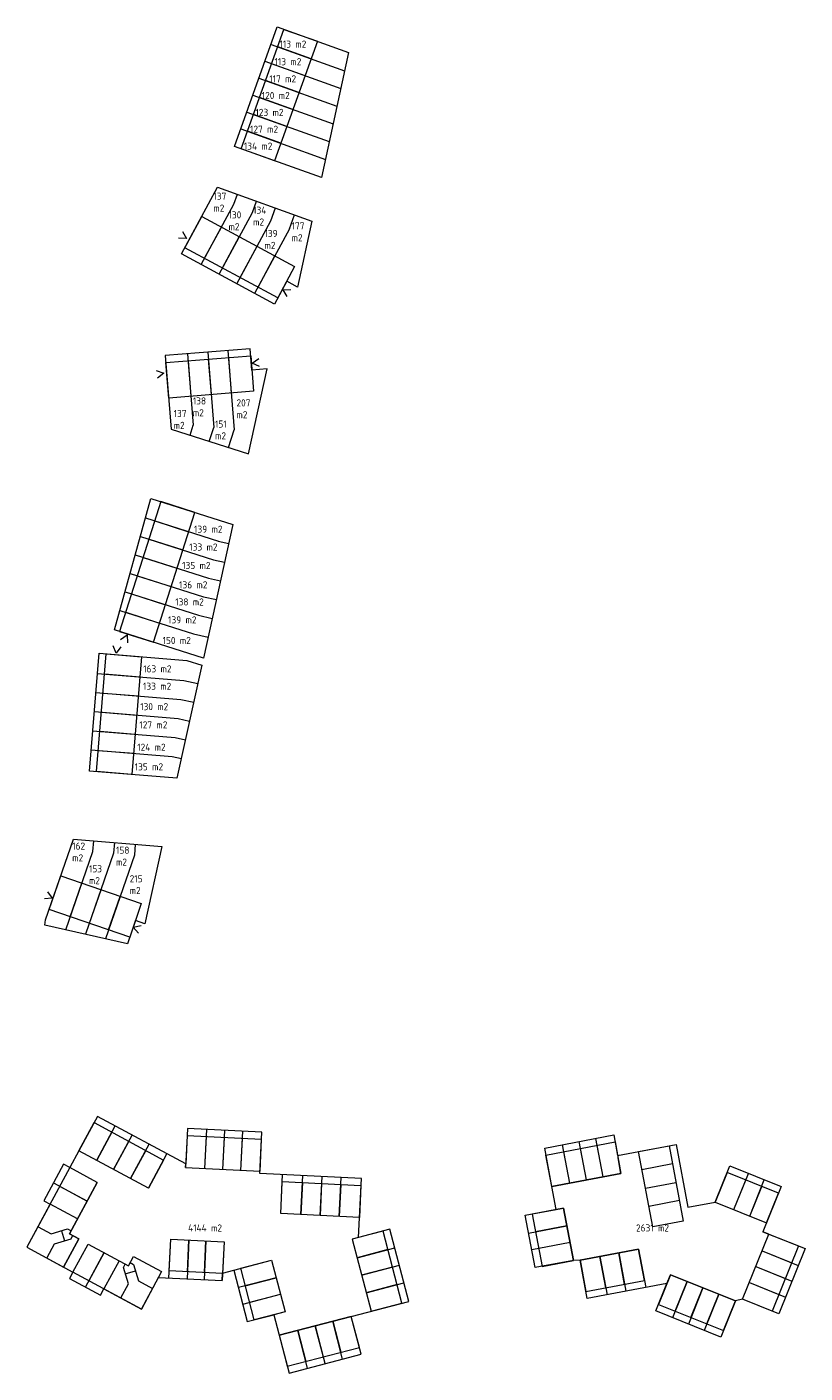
# Model space of a CAD drawing. Header units: metres. Extents: x 205799 to 208906, y 476485 to 477245.
# Tile 4 of 12: x 206574 to 206793, y 476485 to 476865. Entities that reach past the tile are written whole.
import ezdxf

# ---------------------------------------------------------------- set-up
doc = ezdxf.new("R2010")
doc.units = ezdxf.units.M
doc.layers.get('0').update_dxf_attribs({"linetype": 'CONTINUOUS'})
for name, color, linetype, lineweight, true_color in [('N-PV-OG-APPARTEMENT-G', 252, 'CONTINUOUS', 0, 0x696969), ('N-PV-OG-KAVEL_KAVELGRENS-G', 7, 'CONTINUOUS', 13, 0xff4000), ('N-PV-OG-KAVEL_TUSSENGRENS-G', 7, 'CONTINUOUS', 13, 0xff4000)]:
    doc.layers.add(name, color=color, linetype=linetype, lineweight=lineweight, true_color=true_color)
for name, color, linetype, lineweight in [('N-PV-OG-KAVEL_ENTREE-S', 7, 'CONTINUOUS', 0), ('N-PV-OG-KAVEL_OPPERVLAK-T', 7, 'CONTINUOUS', 0), ('N-PV-OG-WONING-G', 80, 'CONTINUOUS', 13)]:
    doc.layers.add(name, color=color, linetype=linetype, lineweight=lineweight)
doc.styles.add('NLCS-ISO-M200-T50', font='NLCS-ISO.ttf')

# ---------------------------------------------------------------- blocks, each defined once
blk = doc.blocks.new('entree')
at = {"extrusion": (0, 0, -1), "flags": 128}
blk.add_lwpolyline([(1.12, -1.95), (0, 0), (-1.12, -1.95)], dxfattribs=at)

msp = doc.modelspace()

# ---------------------------------------------------------------- linework, layer by layer
at = {"layer": 'N-PV-OG-APPARTEMENT-G'}
for p, q in [((206577, 476526.63), (206580.72, 476524.63)), ((206580.72, 476524.63), (206585.33, 476526)), ((206586.19, 476523.13), (206581.58, 476521.75)), ((206583.59, 476525.49), (206584.45, 476522.61)), ((206585.33, 476526), (206586.31, 476525.47)), ((206586.72, 476524.12), (206586.19, 476523.13)), ((206581.58, 476521.75), (206579.45, 476517.81)), ((206601.06, 476515.11), (206601.59, 476516.1)), ((206602.44, 476510.51), (206601.06, 476515.11)), ((206602.94, 476516.5), (206603.93, 476515.97)), ((206603.93, 476515.97), (206605.31, 476511.37)), ((206601.58, 476513.38), (206604.45, 476514.24)), ((206605.31, 476511.37), (206609.25, 476509.24)), ((206600.31, 476506.56), (206602.44, 476510.51))]:
    msp.add_line(p, q, dxfattribs=at)
at = {"layer": 'N-PV-OG-KAVEL_KAVELGRENS-G'}
msp.add_line((206782.89, 476524.55), (206781.22, 476525.22), dxfattribs=at)
at = {"layer": 'N-PV-OG-KAVEL_KAVELGRENS-G', "flags": 128}
for points in [[(206632.32, 476830.91), (206644.4, 476864.57), (206664.5, 476857.36), (206656.83, 476822.12), (206632.32, 476830.91)], [(206617.43, 476800.63), (206627.59, 476819.43), (206627.59, 476819.43), (206654.17, 476809.9), (206650.12, 476791.3), (206647.05, 476792.96), (206643.57, 476786.52), (206617.43, 476800.63)], [(206636.77, 476773.91), (206612.84, 476772), (206614.5, 476751.24), (206636.28, 476744.3), (206641.57, 476768.27), (206637.24, 476767.93), (206636.77, 476773.91)], [(206598.57, 476694.72), (206608.77, 476731.78), (206631.89, 476724.39), (206623.59, 476686.74), (206623.59, 476686.74), (206598.57, 476694.72)], [(206591.5, 476654.98), (206594.23, 476688.17), (206594.23, 476688.17), (206618.91, 476686.13), (206623.16, 476684.78), (206616.14, 476652.95), (206616.14, 476652.95), (206591.5, 476654.98)], [(206579.14, 476613.1), (206586.97, 476635.79), (206611.9, 476633.73), (206611.9, 476633.73), (206607.1, 476611.97), (206604.45, 476612.89), (206604.45, 476612.89), (206602.18, 476606.29), (206602.18, 476606.29), (206578.88, 476611.6), (206579.14, 476613.1)], [(206606.12, 476503.43), (206610.91, 476512.31), (206628.86, 476511.43), (206628.96, 476513.57), (206632.16, 476514.41), (206635.96, 476499.89), (206643.41, 476501.84), (206647.71, 476485.4), (206668.03, 476490.71), (206665.24, 476501.35), (206681.44, 476505.59), (206676.13, 476525.9), (206667.27, 476523.59), (206667.27, 476523.59), (206668.08, 476540.23), (206639.52, 476541.63), (206640.09, 476553.22), (206619.12, 476554.25), (206618.63, 476544.29), (206593.75, 476557.7), (206588.53, 476548.02), (206585.97, 476543.27), (206584.21, 476544.22), (206578.65, 476533.92), (206580.41, 476532.97), (206573.86, 476520.82), (206586.84, 476513.82), (206586.84, 476513.82), (206585.89, 476512.06), (206585.89, 476512.06), (206594.61, 476507.37), (206595.56, 476509.13), (206606.12, 476503.43)], [(206727.85, 476517.14), (206717.04, 476515.09), (206714.26, 476529.83), (206723, 476531.48), (206721.78, 476537.97), (206719.73, 476548.78), (206739.19, 476552.46), (206740.28, 476546.66), (206756.74, 476549.77), (206760.08, 476532.1), (206767.76, 476533.56), (206771.87, 476543.76), (206786.34, 476537.93), (206781.22, 476525.22), (206793.09, 476520.44), (206793.09, 476520.44), (206785.69, 476502.07), (206775.49, 476506.18), (206773.5, 476505.7), (206769.39, 476495.49), (206751.02, 476502.89), (206754.13, 476510.6), (206731.72, 476506.37), (206729.68, 476517.17), (206727.85, 476517.14)]]:
    msp.add_lwpolyline(points, dxfattribs=at)
at = {"layer": 'N-PV-OG-KAVEL_TUSSENGRENS-G'}
for p, q in [((206634.09, 476835.83), (206657.95, 476827.27)), ((206622.98, 476797.64), (206632.16, 476814.64)), ((206632.16, 476814.64), (206633.16, 476817.43)), ((206637.38, 476812.31), (206638.53, 476815.51)), ((206627.99, 476794.93), (206637.38, 476812.31)), ((206642.6, 476809.98), (206643.89, 476813.59)), ((206647.82, 476807.65), (206649.26, 476811.66)), ((206633.01, 476792.22), (206642.6, 476809.98)), ((206647.82, 476807.65), (206638.02, 476789.51)), ((206624.8, 476772.96), (206626.5, 476751.74)), ((206630.49, 476773.41), (206632.27, 476751.08)), ((206619.12, 476772.5), (206620.73, 476752.4)), ((206619.82, 476749.55), (206620.73, 476752.4)), ((206625.25, 476747.82), (206626.5, 476751.74)), ((206630.68, 476746.09), (206632.27, 476751.08)), ((206607.25, 476726.28), (206627.8, 476719.72)), ((206605.82, 476721.07), (206626.4, 476714.5)), ((206627.79, 476719.72), (206630.72, 476719.07)), ((206604.38, 476715.86), (206624.99, 476709.28)), ((206626.4, 476714.5), (206629.56, 476713.8)), ((206602.95, 476710.65), (206623.59, 476704.06)), ((206624.99, 476709.28), (206628.39, 476708.53)), ((206601.52, 476705.43), (206622.18, 476698.84)), ((206623.59, 476704.06), (206627.23, 476703.25)), ((206600.08, 476700.22), (206620.78, 476693.62)), ((206622.18, 476698.84), (206626.07, 476697.98)), ((206620.78, 476693.62), (206624.91, 476692.71)), ((206593.77, 476682.49), (206618.04, 476680.48)), ((206618.04, 476680.48), (206622.02, 476679.61)), ((206593.32, 476677.1), (206617.23, 476675.13)), ((206617.23, 476675.13), (206620.85, 476674.33)), ((206592.88, 476671.72), (206616.43, 476669.78)), ((206616.43, 476669.78), (206619.69, 476669.06)), ((206592.44, 476666.34), (206615.62, 476664.43)), ((206615.62, 476664.43), (206618.53, 476663.79)), ((206591.99, 476660.96), (206614.81, 476659.08)), ((206614.81, 476659.08), (206617.37, 476658.51)), ((206592.44, 476632.33), (206592.69, 476635.32)), ((206598.54, 476634.83), (206598.29, 476631.8)), ((206604.39, 476634.35), (206604.14, 476631.28)), ((206584.82, 476610.25), (206592.44, 476632.33)), ((206598.29, 476631.8), (206590.41, 476608.98)), ((206604.14, 476631.28), (206596, 476607.7)), ((206593.55, 476545.32), (206598.77, 476555)), ((206623.97, 476543), (206624.51, 476553.99)), ((206629.06, 476542.75), (206629.6, 476553.74)), ((206634.16, 476542.5), (206634.7, 476553.49)), ((206598.3, 476542.75), (206603.52, 476552.44)), ((206603.05, 476540.19), (206608.27, 476549.87)), ((206726.79, 476538.92), (206724.74, 476549.73)), ((206731.5, 476539.81), (206729.46, 476550.62)), ((206736.22, 476540.7), (206734.18, 476551.51)), ((206608.07, 476537.49), (206588.53, 476548.02)), ((206608.07, 476537.49), (206613.29, 476547.17)), ((206741.23, 476541.65), (206740.4, 476546.07)), ((206593.67, 476539.12), (206585.97, 476543.27)), ((206618.58, 476543.26), (206618.63, 476544.29)), ((206618.58, 476543.26), (206639.55, 476542.23)), ((206721.78, 476537.97), (206741.23, 476541.65)), ((206773.05, 476531.43), (206777.16, 476541.63)), ((206581.36, 476538.94), (206590.82, 476533.83)), ((206593.67, 476539.12), (206585.84, 476524.59)), ((206645.37, 476530.33), (206645.91, 476541.32)), ((206651.06, 476530.05), (206651.6, 476541.04)), ((206656.46, 476529.79), (206657, 476540.77)), ((206661.85, 476529.52), (206662.39, 476540.51)), ((206777.5, 476529.63), (206781.61, 476539.84)), ((206588.12, 476528.82), (206580.41, 476532.97)), ((206667.54, 476529.24), (206645.37, 476530.33)), ((206723, 476531.48), (206725.07, 476531.87)), ((206725.07, 476531.87), (206727.85, 476517.14)), ((206767.76, 476533.56), (206782.23, 476527.73)), ((206715.21, 476524.82), (206726.01, 476526.86)), ((206588.47, 476523.17), (206584.2, 476515.25)), ((206585.84, 476524.59), (206588.47, 476523.17)), ((206613.88, 476512.16), (206614.42, 476523.15)), ((206614.42, 476523.15), (206629.4, 476522.41)), ((206619.51, 476522.9), (206618.97, 476511.91)), ((206624.3, 476522.66), (206623.76, 476511.68)), ((206667.27, 476523.59), (206665.49, 476523.12)), ((206665.49, 476523.12), (206670.8, 476502.8)), ((206775.49, 476506.18), (206782.89, 476524.55)), ((206586.84, 476513.82), (206591.12, 476521.75)), ((206590.38, 476509.64), (206595.6, 476519.33)), ((206591.12, 476521.75), (206602.47, 476515.62)), ((206629.4, 476522.41), (206628.86, 476511.43)), ((206666.86, 476517.9), (206677.5, 476520.68)), ((206726.91, 476522.15), (206716.1, 476520.1)), ((206729.68, 476517.17), (206746.18, 476520.3)), ((206740.58, 476519.24), (206742.63, 476508.43)), ((206746.18, 476520.3), (206748.23, 476509.49)), ((206780.98, 476519.82), (206791.18, 476515.71)), ((206599.83, 476517.05), (206595.56, 476509.13)), ((206602.47, 476515.62), (206603.89, 476518.26)), ((206603.89, 476518.26), (206611.82, 476513.99)), ((206632.16, 476514.41), (206642.81, 476517.19)), ((206642.81, 476517.19), (206646.6, 476502.68)), ((206668.15, 476512.96), (206678.79, 476515.75)), ((206735.28, 476518.23), (206737.32, 476507.43)), ((206779.19, 476515.37), (206789.39, 476511.26)), ((206611.82, 476513.99), (206610.91, 476512.31)), ((206644.1, 476512.26), (206633.45, 476509.47)), ((206754.13, 476510.6), (206755.13, 476513.1)), ((206755.13, 476513.1), (206773.5, 476505.7)), ((206759.86, 476511.19), (206755.75, 476500.99)), ((206634.67, 476504.83), (206645.31, 476507.61)), ((206669.44, 476508.03), (206680.08, 476510.81)), ((206764.31, 476509.4), (206760.2, 476499.19)), ((206768.77, 476507.6), (206764.66, 476497.4)), ((206777.4, 476510.91), (206787.6, 476506.8)), ((206646.6, 476502.68), (206643.41, 476501.84)), ((206644.93, 476496.04), (206665.24, 476501.35)), ((206662.8, 476489.34), (206660.02, 476499.98)), ((206652.93, 476486.76), (206650.15, 476497.4)), ((206657.87, 476488.05), (206655.08, 476498.69))]:
    msp.add_line(p, q, dxfattribs=at)
at = {"layer": 'N-PV-OG-KAVEL_TUSSENGRENS-G', "flags": 128}
for points in [[(206642.63, 476859.65), (206663.38, 476852.21)], [(206640.92, 476854.88), (206662.29, 476847.22)], [(206639.21, 476850.12), (206661.21, 476842.23)], [(206637.51, 476845.36), (206660.12, 476837.25)], [(206635.8, 476840.59), (206659.04, 476832.26)]]:
    msp.add_lwpolyline(points, dxfattribs=at)
at = {"layer": 'N-PV-OG-WONING-G'}
for p, q in [((206653.93, 476855.59), (206644.51, 476858.97)), ((206652.22, 476850.83), (206642.81, 476854.21)), ((206650.51, 476846.07), (206641.1, 476849.45)), ((206648.8, 476841.31), (206639.39, 476844.68)), ((206647.09, 476836.54), (206637.68, 476839.92)), ((206645.38, 476831.78), (206635.97, 476835.16)), ((206623.93, 476799.4), (206628.68, 476808.19)), ((206628.94, 476796.69), (206633.69, 476805.49)), ((206633.96, 476793.98), (206638.71, 476802.78)), ((206638.97, 476791.27), (206643.73, 476800.07)), ((206619.28, 476770.51), (206620.08, 476760.54)), ((206624.94, 476770.96), (206625.73, 476760.99)), ((206630.64, 476771.42), (206631.44, 476761.45)), ((206609.9, 476725.43), (206619.42, 476722.39)), ((206608.26, 476720.29), (206617.78, 476717.25)), ((206606.61, 476715.14), (206616.14, 476712.1)), ((206604.97, 476710), (206614.5, 476706.96)), ((206603.33, 476704.86), (206612.86, 476701.81)), ((206601.69, 476699.71), (206611.21, 476696.67)), ((206595.76, 476682.32), (206605.73, 476681.5)), ((206595.32, 476676.94), (206605.28, 476676.12)), ((206594.87, 476671.56), (206604.84, 476670.74)), ((206594.43, 476666.18), (206604.39, 476665.35)), ((206593.98, 476660.8), (206603.95, 476659.97)), ((206586.09, 476613.94), (206589.35, 476623.39)), ((206591.48, 476612.08), (206594.74, 476621.53)), ((206596.87, 476610.22), (206600.13, 476619.67))]:
    msp.add_line(p, q, dxfattribs=at)
at = {"layer": 'N-PV-OG-WONING-G', "flags": 128}
for points in [[(206634.21, 476830.23), (206646.28, 476863.89), (206646.28, 476863.89), (206655.69, 476860.52), (206655.69, 476860.52), (206643.62, 476826.86), (206634.21, 476830.23)], [(206644.52, 476788.28), (206618.38, 476802.39), (206623.14, 476811.19), (206649.27, 476797.08), (206644.52, 476788.28)], [(206637.72, 476761.95), (206613.8, 476760.04), (206613, 476770.01), (206636.92, 476771.92), (206637.72, 476761.95)], [(206611.63, 476730.86), (206599.95, 476694.28), (206609.48, 476691.24), (206621.16, 476727.82), (206611.63, 476730.86)], [(206593.49, 476654.81), (206596.23, 476688), (206596.23, 476688), (206606.19, 476687.18), (206606.19, 476687.18), (206603.46, 476653.99), (206593.49, 476654.81)], [(206583.4, 476625.45), (206606.09, 476617.62), (206602.82, 476608.16), (206580.14, 476616), (206583.4, 476625.45)], [(206588.53, 476548.02), (206592.8, 476555.94), (206612.34, 476545.41), (206608.07, 476537.49), (206588.53, 476548.02), (206588.53, 476548.02)], [(206597.82, 476553.24), (206593.55, 476545.32)], [(206602.57, 476550.68), (206598.3, 476542.75)], [(206618.58, 476543.26), (206639.55, 476542.23), (206639.99, 476551.22), (206619.02, 476552.25), (206618.58, 476543.26)], [(206623.97, 476543), (206624.41, 476551.99)], [(206629.06, 476542.75), (206629.51, 476551.74)], [(206634.16, 476542.5), (206634.6, 476551.49)], [(206739.56, 476550.49), (206741.23, 476541.65), (206721.78, 476537.97), (206720.1, 476546.81), (206739.56, 476550.49)], [(206736.22, 476540.7), (206734.55, 476549.54)], [(206754.77, 476549.4), (206758.79, 476528.17), (206750.19, 476526.55), (206746.18, 476547.77), (206754.77, 476549.4), (206754.77, 476549.4)], [(206607.32, 476548.11), (206603.05, 476540.19)], [(206726.79, 476538.92), (206725.12, 476547.76)], [(206731.5, 476539.81), (206729.83, 476548.65)], [(206585.84, 476524.59), (206593.67, 476539.12), (206585.97, 476543.27), (206573.86, 476520.82), (206584.2, 476515.25), (206588.47, 476523.17), (206585.84, 476524.59)], [(206747.12, 476542.76), (206755.72, 476544.39)], [(206785.59, 476536.07), (206771.12, 476541.9), (206767.76, 476533.56), (206782.23, 476527.73), (206785.59, 476536.07)], [(206590.82, 476533.83), (206583.12, 476537.99)], [(206645.37, 476530.33), (206645.81, 476539.32), (206667.98, 476538.23), (206667.54, 476529.24), (206645.37, 476530.33)], [(206651.5, 476539.04), (206651.06, 476530.05)], [(206656.9, 476538.77), (206656.46, 476529.79)], [(206662.29, 476538.51), (206661.85, 476529.52)], [(206748.13, 476537.46), (206756.72, 476539.08)], [(206773.05, 476531.43), (206776.41, 476539.77)], [(206777.5, 476529.63), (206780.86, 476537.98)], [(206749.07, 476532.44), (206757.67, 476534.07)], [(206588.12, 476528.82), (206580.41, 476532.97)], [(206716.22, 476530.2), (206719.01, 476515.46), (206727.85, 476517.14), (206725.07, 476531.87), (206716.22, 476530.2)], [(206726.01, 476526.86), (206717.17, 476525.19)], [(206629.4, 476522.41), (206628.96, 476513.43), (206613.97, 476514.16), (206614.42, 476523.15), (206629.4, 476522.41)], [(206619.07, 476513.91), (206619.51, 476522.9)], [(206623.86, 476513.68), (206624.3, 476522.66)], [(206679.51, 476505.08), (206674.2, 476525.4), (206665.49, 476523.12), (206670.8, 476502.8), (206679.51, 476505.08)], [(206791.24, 476521.19), (206783.84, 476502.82), (206775.49, 476506.18), (206782.89, 476524.55), (206791.24, 476521.19)], [(206586.84, 476513.82), (206591.12, 476521.75), (206602.47, 476515.62), (206603.89, 476518.26), (206611.82, 476513.99), (206606.12, 476503.43), (206586.84, 476513.82)], [(206595.6, 476519.33), (206591.33, 476511.4)], [(206675.56, 476520.17), (206666.86, 476517.9)], [(206726.91, 476522.15), (206718.06, 476520.47)], [(206746.18, 476520.3), (206729.68, 476517.17), (206731.35, 476508.33), (206747.86, 476511.45), (206746.18, 476520.3), (206746.18, 476520.3)], [(206742.26, 476510.39), (206740.58, 476519.24)], [(206780.98, 476519.82), (206789.33, 476516.46)], [(206599.83, 476517.05), (206595.56, 476509.13)], [(206646.6, 476502.68), (206637.89, 476500.4), (206634.1, 476514.91), (206642.81, 476517.19), (206646.6, 476502.68)], [(206676.85, 476515.24), (206668.15, 476512.96)], [(206736.95, 476509.39), (206735.28, 476518.23)], [(206779.19, 476515.37), (206787.54, 476512)], [(206635.39, 476509.98), (206644.1, 476512.26)], [(206773.5, 476505.7), (206755.13, 476513.1), (206751.77, 476504.75), (206770.13, 476497.35), (206773.5, 476505.7)], [(206756.5, 476502.84), (206759.86, 476511.19)], [(206636.6, 476505.33), (206645.31, 476507.61)], [(206678.14, 476510.31), (206669.44, 476508.03)], [(206760.95, 476501.05), (206764.31, 476509.4)], [(206765.4, 476499.26), (206768.77, 476507.6)], [(206777.4, 476510.91), (206785.74, 476507.55)], [(206665.24, 476501.35), (206644.93, 476496.04), (206647.2, 476487.33), (206667.52, 476492.64), (206665.24, 476501.35)], [(206660.02, 476499.98), (206662.3, 476491.28)], [(206650.15, 476497.4), (206652.43, 476488.7)], [(206655.08, 476498.69), (206657.36, 476489.99)]]:
    msp.add_lwpolyline(points, dxfattribs=at)

# ---------------------------------------------------------------- block references
at = {"layer": 'N-PV-OG-KAVEL_ENTREE-S'}
for p, rotation in [((206618.79, 476804.97), 238.6428078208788), ((206646.01, 476790.55), 61.14544130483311), ((206637.35, 476769.88), 95.2028164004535), ((206612.39, 476767.01), 279.2922020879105), ((206602.06, 476693.32), 334.7972710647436), ((206599, 476688.16), 173.2356654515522), ((206581.02, 476619.18), 246.5199051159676), ((206603.84, 476611), 71.00836458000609)]:
    msp.add_blockref('entree', p, dxfattribs=dict(at, rotation=rotation))

# ---------------------------------------------------------------- texts
at = {"layer": 'N-PV-OG-KAVEL_OPPERVLAK-T', "color": 7, "char_height": 2, "attachment_point": 1, "style": 'NLCS-ISO-M200-T50'}
for s, insert in [('113 m2', (206645.03, 476860.73)), ('113 m2', (206643.62, 476855.78)), ('117 m2', (206642.15, 476850.95)), ('120 m2', (206640.02, 476846.24)), ('123 m2', (206638.24, 476841.5)), ('127 m2', (206636.72, 476836.75)), ('134 m2', (206634.98, 476832)), ('137\\Pm2', (206626.4, 476817.87)), ('130\\Pm2', (206630.66, 476812.62)), ('134\\Pm2', (206637.59, 476813.96)), ('139\\Pm2', (206640.79, 476807.38)), ('177\\Pm2', (206648.43, 476809.51)), ('138\\Pm2', (206620.6, 476760.22)), ('207\\Pm2', (206632.9, 476759.67)), ('137\\Pm2', (206615.2, 476756.68)), ('151\\Pm2', (206626.86, 476753.71)), ('139 m2', (206620.95, 476724.08)), ('133 m2', (206619.61, 476719.07)), ('135 m2', (206617.59, 476713.88)), ('136 m2', (206616.73, 476708.42)), ('138 m2', (206615.64, 476703.6)), ('139 m2', (206613.63, 476698.54)), ('150 m2', (206612.08, 476692.76)), ('163 m2', (206606.61, 476684.74)), ('133 m2', (206606.57, 476679.85)), ('130 m2', (206605.77, 476674.11)), ('127 m2', (206605.53, 476668.96)), ('124 m2', (206604.94, 476662.68)), ('135 m2', (206604.23, 476657.17)), ('162\\Pm2', (206586.62, 476634.84)), ('158\\Pm2', (206598.96, 476633.67)), ('153\\Pm2', (206591.34, 476628.44)), ('215\\Pm2', (206602.81, 476625.64)), ('4144 m2', (206619.26, 476527.27)), ('2631 m2', (206745.46, 476527.27))]:
    msp.add_mtext(s, dxfattribs=dict(at, insert=insert))

doc.saveas('drawing.dxf')
